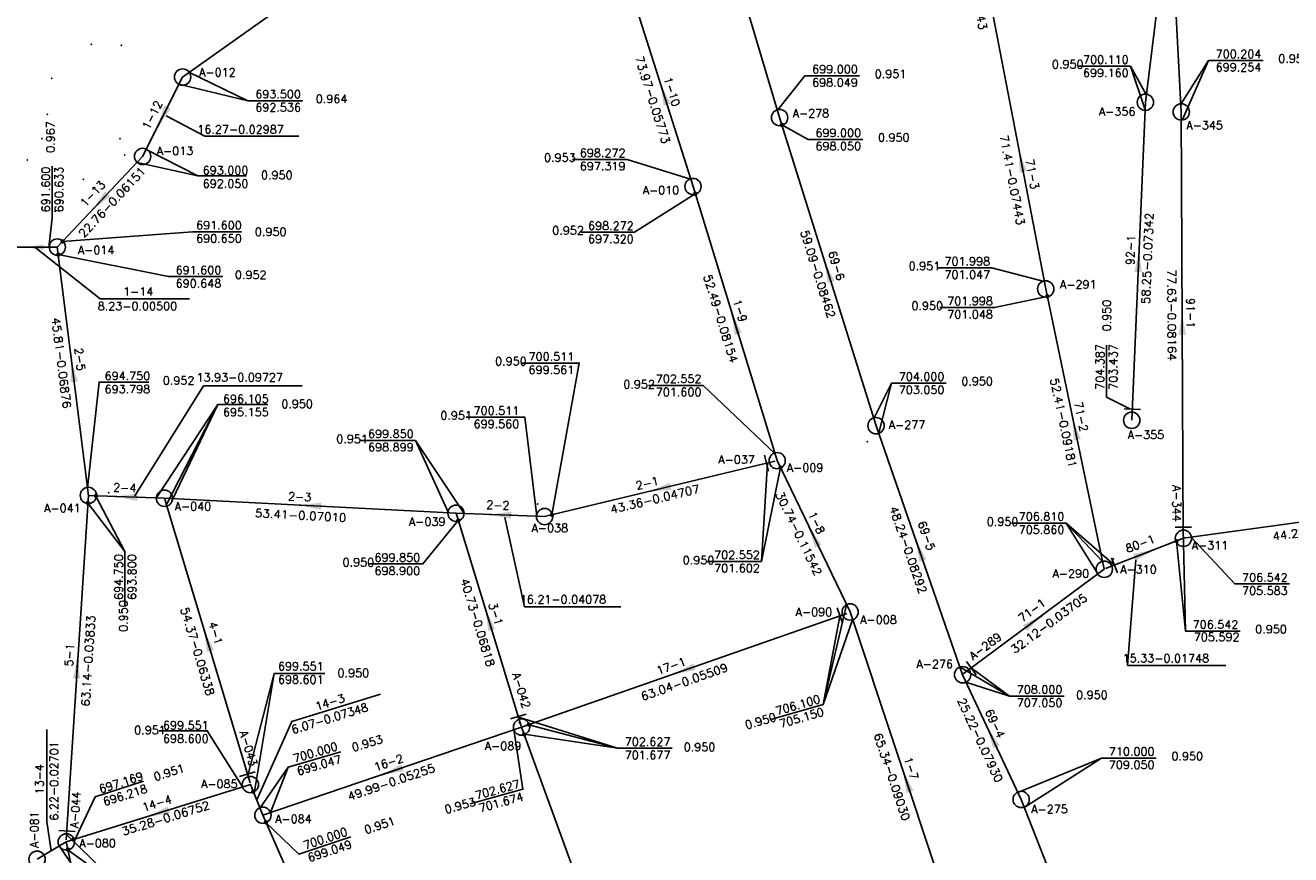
# Model space of a CAD drawing. Extents: x 197221 to 199539, y 8705820 to 8707465.
# Tile 22 of 33: x 198313 to 198545, y 8706485 to 8706637. Entities that reach past the tile are written whole.
import ezdxf
from ezdxf.enums import TextEntityAlignment as Align

# ---------------------------------------------------------------- set-up
doc = ezdxf.new("R2010")
doc.units = 0
doc.header["$LTSCALE"] = 5
doc.header["$MEASUREMENT"] = 0
doc.header["$PDSIZE"] = 0.3
doc.layers.get('0').update_dxf_attribs({"linetype": 'CONTINUOUS'})
for name, color, linetype in [('CRISTA', 7, 'CONTINUOUS'), ('ESTACAO', 5, 'CONTINUOUS'), ('LIDER', 21, 'CONTINUOUS'), ('NUMEROTRECHO', 24, 'CONTINUOUS'), ('NUMPV', 24, 'CONTINUOUS'), ('PE', 7, 'CONTINUOUS'), ('PL', 23, 'CONTINUOUS'), ('PV', 23, 'CONTINUOUS'), ('REDE', 20, 'CONTINUOUS'), ('SETA', 21, 'CONTINUOUS'), ('TEXTOPVS', 24, 'CONTINUOUS'), ('TEXTOTRECHO', 24, 'CONTINUOUS')]:
    doc.layers.add(name, color=color, linetype=linetype)
doc.layers.get('0').freeze()
doc.styles.add('ROMANS', font='romans.shx', dxfattribs={"width": 0.85})
doc.styles.get("Standard").update_dxf_attribs({"font": 'romans.shx'})

# ---------------------------------------------------------------- blocks, each defined once
blk = doc.blocks.new('SETA')
blk.add_line((2, 0), (-2, 0))
blk.add_solid([(-2, -0.67), (-2, 0.67), (2, 0)])
blk = doc.blocks.new('PV')
blk.add_circle((0, 0), 1.49)
blk = doc.blocks.new('PL')
at = {"layer": 'PL'}
blk.add_line((2.01, 1.49), (2.01, -1.49), dxfattribs=at)
blk.add_circle((0, 0), 1.49, dxfattribs=at)
blk = doc.blocks.new('NODG')
at = {"const_width": 1}
blk.add_lwpolyline([(-0.5, 0, 1), (0.5, 0, 1)], format="xyb", close=True, dxfattribs=at)

msp = doc.modelspace()

# ---------------------------------------------------------------- linework, layer by layer
at = {"layer": 'CRISTA'}
for p in [(198331.08, 8706633.29, 693.07), (198317.54, 8706620.7, 693.01), (198330.8, 8706616.21, 693.08), (198313.86, 8706612.32, 693.49), (198317.92, 8706607.92, 693.24), (198324.12, 8706608.78, 693.15)]:
    msp.add_point(p, dxfattribs=at)
at = {"layer": 'ESTACAO'}
for p in [(198316.53, 8706616.21, 693.45), (198467.56, 8706560.76, 704.49), (198328.75, 8706551.44, 695.01), (198338.95, 8706550.41, 696.11), (198407.21, 8706549.35, 700.35), (198393.21, 8706544.73, 699.91), (198512.56, 8706539.32, 706.65), (198403.9, 8706509.38, 702.63), (198354.67, 8706498.03, 699.55), (198320.99, 8706487.53, 697.17)]:
    msp.add_point(p, dxfattribs=at)
at = {"layer": 'LIDER'}
for p, q in [((198529.94, 8706630.52, 700.2), (198525.19, 8706619.72)), ((198354.23, 8706623.17, 693.5), (198343.4, 8706628.37)), ((198515.67, 8706629.49, 700.11), (198518.37, 8706621.51)), ((198346.34, 8706616.67), (198339.25, 8706620.39, 693.36)), ((198346.34, 8706616.67), (198363.51, 8706616.67)), ((198345.07, 8706609.41, 693), (198335.61, 8706614.24)), ((198327.19, 8706586.91), (198315.24, 8706596.39, 691.9)), ((198327.19, 8706586.91), (198343.53, 8706586.91)), ((198346.07, 8706571, 0.65), (198333.52, 8706550.87)), ((198346.07, 8706571, 0.65), (198364.14, 8706571, 0.65)), ((198471.95, 8706571.48, 704), (198469.66, 8706562.37)), ((198348.69, 8706567.57, 696.11), (198339.28, 8706549.15)), ((198348.69, 8706567.57, 696.11), (198340.5, 8706550.32)), ((198384.86, 8706561, 699.85), (198393.79, 8706547.62)), ((198448.18, 8706538.86), (198449.29, 8706556.87, 702.55)), ((198331.69, 8706540.68, 702.63), (198326.42, 8706550.83, 696.11)), ((198404.81, 8706530.56), (198401.23, 8706546.9, 700.31)), ((198509.69, 8706536.57), (198503.9, 8706545.89, 706.81)), ((198512.77, 8706538.15, 706.81), (198503.9, 8706545.89, 706.81)), ((198525.73, 8706526.12, 706.81), (198525.32, 8706544.88, 706.54)), ((198515.12, 8706519.79), (198516.69, 8706539.13)), ((198404.81, 8706530.56), (198422.45, 8706530.56)), ((198459.49, 8706512.68, -0.9), (198463.75, 8706530.93, 706.1)), ((198459.49, 8706512.68, -0.9), (198464.84, 8706528.16)), ((198493.54, 8706514.23, 708), (198484.5, 8706519.53)), ((198515.12, 8706519.79), (198533.15, 8706519.79)), ((198359.01, 8706518.35, 699.55), (198355.4, 8706496.73, 700)), ((198493.54, 8706514.23, 708), (198485.59, 8706516.78)), ((198362.25, 8706509.54), (198378.47, 8706514.54)), ((198362.25, 8706509.54), (198355.82, 8706495.22, 699.78)), ((198421.82, 8706504.66, 1413.8), (198403.75, 8706510.34, 702.63)), ((198317.45, 8706491.24), (198317.45, 8706508.1)), ((198421.82, 8706504.66, 1413.8), (198405.6, 8706508.94, 706.1)), ((198510.4, 8706502.88, 710), (198496.22, 8706493.86)), ((198361.6, 8706501.22, 700), (198356.45, 8706493.8, 700)), ((198317.45, 8706491.24), (198318.22, 8706485.93, 697.11)), ((198331.63, 8706478.59, 698.83), (198321, 8706488.89, 697.17))]:
    msp.add_line(p, q, dxfattribs=at)
for points, elevation in [([(198524.9, 8706622.51), (198529.94, 8706630.52), (198539.94, 8706630.52)], 700.2), ([(198451.09, 8706621.42), (198456.11, 8706627.73), (198466.11, 8706627.73)], 699), ([(198518.56, 8706624.29), (198515.67, 8706629.49), (198506, 8706629.49)], 700.11), ([(198341.6, 8706626.2), (198354.23, 8706623.17), (198364.23, 8706623.17)], 693.5), ([(198451.91, 8706618.74), (198456.71, 8706616.09), (198466.71, 8706616.09)], 704), ([(198333.94, 8706611.83), (198345.07, 8706609.41), (198353.96, 8706609.41)], 693), ([(198435.22, 8706608.81), (198423.61, 8706612.41), (198413.61, 8706612.41)], 698.27), ([(198317.78, 8706596.3), (198318.38, 8706601.73), (198318.38, 8706611.2)], 1384.6), ([(198436.06, 8706606.13), (198424.92, 8706599.09), (198415.11, 8706599.09)], 702.55), ([(198320.31, 8706597.41), (198344.05, 8706599.17), (198353.02, 8706599.17)], 693), ([(198319.53, 8706595), (198339.66, 8706590.97), (198349.66, 8706590.97)], 694.75), ([(198499.91, 8706590.09), (198490.32, 8706592.58), (198480.32, 8706592.58)], 702), ([(198500.46, 8706587.35), (198490.83, 8706585.31), (198480.83, 8706585.31)], 706.81), ([(198515.6, 8706566.79), (198511.31, 8706568.94), (198511.31, 8706578.46)], 704.39), ([(198409.85, 8706547.4), (198414.85, 8706575.15), (198404.23, 8706575.15)], 702.55), ([(198324.85, 8706552.32), (198327, 8706571.68), (198336.07, 8706571.68)], 694.75), ([(198450.64, 8706558.63), (198437.5, 8706571.08), (198427.5, 8706571.08)], 702.55), ([(198468.72, 8706565.03), (198471.95, 8706571.48), (198481.95, 8706571.48)], 704), ([(198337.46, 8706550.46), (198348.69, 8706567.57), (198357.87, 8706567.57)], 696.11), ([(198407.09, 8706547.13), (198404.89, 8706565.24), (198394.17, 8706565.24)], 700.51), ([(198390.89, 8706547.75), (198384.86, 8706561), (198374.86, 8706561)], 699.85), ([(198451.66, 8706556.03), (198448.18, 8706538.86), (198438.18, 8706538.86)], 706.1), ([(198324.98, 8706549.46), (198331.69, 8706540.68), (198331.69, 8706530.79)], 702.63), ([(198392.7, 8706546.34), (198386.23, 8706538.44), (198376.35, 8706538.44)], 702.63), ([(198510.61, 8706538.79), (198503.9, 8706545.89), (198493.9, 8706545.89)], 706.81), ([(198524.08, 8706542.59), (198525.73, 8706526.12), (198535.73, 8706526.12)], 706.81), ([(198526.77, 8706543.29), (198534.76, 8706534.73), (198544.76, 8706534.73)], 706.54), ([(198462.49, 8706528.87), (198459.49, 8706512.68), (198449.87, 8706509.93)], -0.9), ([(198486.54, 8706519.37), (198493.54, 8706514.23), (198503.54, 8706514.23)], 708), ([(198354.22, 8706499.68), (198359.01, 8706518.35), (198368.31, 8706518.35)], 699.55), ([(198353.25, 8706497.6), (198346.79, 8706507.88), (198338.01, 8706507.88)], 699.55), ([(198402.85, 8706508.08), (198404.53, 8706497.17), (198394.89, 8706494.48)], 702.63), ([(198404.76, 8706507.22), (198421.82, 8706504.66), (198431.82, 8706504.66)], 708.8), ([(198358.35, 8706492.91), (198361.6, 8706501.22), (198371.2, 8706504.03)], 700), ([(198495.09, 8706496.57), (198510.4, 8706502.88), (198520.4, 8706502.88)], 710), ([(198322.59, 8706488.05), (198326.25, 8706495.81), (198335.1, 8706498.65)], 699.55), ([(198357.48, 8706491.1), (198363.54, 8706485.3), (198373.03, 8706488.46)], 704.71), ([(198319.73, 8706486.78), (198330.02, 8706471.49), (198341.13, 8706471.49)], 698.83), ([(198321.33, 8706486.02), (198331.63, 8706478.59), (198342.74, 8706478.59)], 698.83)]:
    msp.add_lwpolyline(points, dxfattribs=dict(at, elevation=elevation))
at = {"layer": 'PE'}
for p in [(198325.56, 8706633.46, 691.72), (198318.29, 8706627.25, 691.06), (198331.66, 8706613.23, 692.64), (198326.19, 8706607.26, 692.21), (198318.91, 8706602.91, 691.84)]:
    msp.add_point(p, dxfattribs=at)
at = {"layer": 'REDE'}
for p, q in [((198451.49, 8706620.08, 699), (198428.54, 8706696.71, 693.8)), ((198413.31, 8706677.99, 694), (198342.27, 8706627.5, 693.5)), ((198435.65, 8706607.47, 698.27), (198413.31, 8706677.99, 694)), ((198500.18, 8706588.72, 702), (198486.68, 8706658.84, 696.68)), ((198518.42, 8706622.89, 700.11), (198522.91, 8706659.51, 697.31)), ((198524.98, 8706621.11, 700.2), (198522.91, 8706659.51, 697.31)), ((198342.27, 8706627.5, 693.5), (198334.95, 8706612.97, 693)), ((198515.92, 8706564.69, 704.39), (198518.42, 8706622.89, 700.11)), ((198525.32, 8706543.48, 706.54), (198524.98, 8706621.11, 700.2)), ((198469.14, 8706563.69, 704), (198451.49, 8706620.08, 699)), ((198334.95, 8706612.97, 693), (198319.35, 8706596.39, 691.6)), ((198451.05, 8706557.3, 702.55), (198435.65, 8706607.47, 698.27)), ((198319.35, 8706596.39, 691.6), (198311.12, 8706596.39, 692.2)), ((198325.03, 8706550.93, 694.75), (198319.35, 8706596.39, 691.6)), ((198510.9, 8706537.42, 706.81), (198500.18, 8706588.72, 702)), ((198484.98, 8706518.13, 708), (198469.14, 8706563.69, 704)), ((198450.65, 8706557.2, 702.55), (198408.49, 8706547.07, 700.51)), ((198464.4, 8706529.61, 706.1), (198451.05, 8706557.3, 702.55)), ((198320.94, 8706487.93, 697.17), (198325.03, 8706550.93, 694.75)), ((198338.95, 8706550.41, 696.11), (198325.03, 8706550.93, 694.75)), ((198354.62, 8706498.34, 699.55), (198338.95, 8706550.41, 696.11)), ((198392.29, 8706547.68, 699.85), (198338.95, 8706550.41, 696.11)), ((198525.38, 8706543.1, 706.54), (198569.25, 8706549.13, 706.5)), ((198404.2, 8706508.73, 702.63), (198392.29, 8706547.68, 699.85)), ((198408.49, 8706547.07, 700.51), (198392.29, 8706547.68, 699.85)), ((198511.09, 8706537.54, 706.81), (198525.38, 8706543.1, 706.54)), ((198485.09, 8706518.29, 708), (198510.9, 8706537.42, 706.81)), ((198463.8, 8706529.31, 706.1), (198404.28, 8706508.54, 702.63)), ((198485.02, 8706467.61, 712), (198464.4, 8706529.61, 706.1)), ((198495.69, 8706495.3, 710), (198484.98, 8706518.13, 708)), ((198404.28, 8706508.54, 702.63), (198356.96, 8706492.41, 700)), ((198425.63, 8706449.82, 708.8), (198404.28, 8706508.54, 702.63)), ((198354.67, 8706498.03, 699.55), (198320.99, 8706487.53, 697.17)), ((198356.96, 8706492.41, 700), (198354.67, 8706498.03, 699.55)), ((198513.21, 8706450.95, 714), (198495.69, 8706495.3, 710)), ((198381.27, 8706437.23, 704.71), (198356.96, 8706492.41, 700)), ((198320.99, 8706487.53, 697.17), (198315.64, 8706484.36, 697)), ((198325.77, 8706465.23, 698.83), (198320.99, 8706487.53, 697.17))]:
    msp.add_line(p, q, dxfattribs=at)

# ---------------------------------------------------------------- block references
at = {"layer": 'LIDER', "xscale": 0.4, "yscale": 0.4, "zscale": 0.4}
for p in [(198451.91, 8706618.74, 704), (198436.06, 8706606.13, 702.55), (198320.31, 8706597.41, 693), (198319.53, 8706595, 694.75), (198500.46, 8706587.35, 706.81), (198500.46, 8706587.35, 706.81), (198451.66, 8706556.03, 706.1), (198326.42, 8706550.88, 696.11), (198324.93, 8706549.54, 697.17), (198324.93, 8706549.54, 697.17), (198392.7, 8706546.34, 702.63), (198409.85, 8706547.4, 702.55), (198524.08, 8706542.59, 706.81), (198404.76, 8706507.22, 708.8), (198405.6, 8706509, 706.1), (198355.2, 8706496.73, 700), (198357.52, 8706491.13, 704.71), (198321.28, 8706486.16, 698.83), (198322.33, 8706487.95, 699.55), (198322.33, 8706487.95, 699.55)]:
    msp.add_blockref('NODG', p, dxfattribs=at)
at = {"layer": 'PL'}
for p, rotation in [((198515.92, 8706564.69), 87.5434366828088), ((198451.05, 8706557.3, 702.55), 193.5045418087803), ((198525.38, 8706543.1, 706.54), 90.25663994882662), ((198510.9, 8706537.42, 706.81), 21.24634805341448), ((198464.4, 8706529.61, 706.1), 199.2405517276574), ((198484.98, 8706518.13, 708), 36.5445104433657), ((198404.28, 8706508.54, 702.63), 107.0086121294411), ((198354.67, 8706498.03, 699.55), 106.7511910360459), ((198320.99, 8706487.53, 697.17), 86.28959281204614)]:
    msp.add_blockref('PL', p, dxfattribs=dict(at, rotation=rotation))
at = {"layer": 'PV'}
for p, rotation in [((198342.27, 8706627.5), 240.8497744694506), ((198518.42, 8706622.89), 23.40121123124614), ((198451.49, 8706620.08), 7.334415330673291), ((198524.98, 8706621.11), 12.62025905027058), ((198334.95, 8706612.97), 258.8522605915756), ((198435.65, 8706607.47, -5.73), 7.525011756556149), ((198319.35, 8706596.39), 5.375339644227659), ((198500.18, 8706588.72), 9.023529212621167), ((198469.14, 8706563.69), 7.525011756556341), ((198325.03, 8706550.93), 5.422278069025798), ((198338.95, 8706550.41), 5.401491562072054), ((198392.29, 8706547.68), 5.315138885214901), ((198408.49, 8706547.07), 54.97906562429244), ((198495.69, 8706495.3), 0.5414032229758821), ((198356.96, 8706492.41), 5.454222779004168), ((198315.64, 8706484.36), 307.6352449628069)]:
    msp.add_blockref('PV', p, dxfattribs=dict(at, rotation=rotation))
at = {"layer": 'SETA'}
for p, rotation in [((198430.31, 8706624.33), 107.5892183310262), ((198338.61, 8706620.24), 243.2989608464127), ((198495.69, 8706612.06), 100.9060015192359), ((198327.15, 8706604.68), 226.7919667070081), ((198517.17, 8706593.79), 87.55544856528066), ((198460.32, 8706591.89), 107.4009657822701), ((198443.35, 8706582.38), 107.0802976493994), ((198525.15, 8706582.3), 90.26910035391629), ((198322.19, 8706573.66), 97.12722547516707), ((198505.54, 8706563.07), 101.8164326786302), ((198331.99, 8706550.67), 177.8667022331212), ((198429.57, 8706552.14), 193.5312561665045), ((198365.62, 8706549.05), 177.0987678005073), ((198400.39, 8706547.38), 177.8746780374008), ((198457.72, 8706543.45), 115.755143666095), ((198477.06, 8706540.91), 109.1811680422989), ((198518.24, 8706540.32), 21.24928122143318), ((198398.25, 8706528.21), 107.0233852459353), ((198497.99, 8706527.86), 36.54955563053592), ((198346.78, 8706524.38), 106.7659285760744), ((198322.98, 8706519.43), 86.30150554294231), ((198434.04, 8706518.93), 199.268057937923), ((198490.33, 8706506.71), 115.1396673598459), ((198380.62, 8706500.47), 198.850288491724), ((198474.71, 8706498.61), 108.41165073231), ((198337.83, 8706492.78), 197.3363426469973)]:
    msp.add_blockref('SETA', p, dxfattribs=dict(at, rotation=rotation))
at = {"layer": 'SETA', "xscale": 0.8, "yscale": 0.8, "zscale": 0.8, "rotation": 179.5944298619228}
msp.add_blockref('SETA', (198315.19, 8706596.34, 691.98), dxfattribs=at)

# ---------------------------------------------------------------- texts
at = {"layer": 'NUMEROTRECHO', "style": 'ROMANS'}
for s, rotation, p in [('1-10', 287.5745, (198431.06, 8706624.6)), ('1-12', 63.2652, (198337.41, 8706620.22)), ('71-3', 280.8923, (198496.98, 8706609.57)), ('1-13', 46.7606, (198326.38, 8706605.64)), ('92-1', 87.5432, (198516.46, 8706595.82)), ('69-6', 287.3863, (198461.18, 8706592.76)), ('1-9', 287.0657, (198443.53, 8706584.53)), ('91-1', 270.2568, (198525.94, 8706584.3)), ('2-5', 277.114, (198322.73, 8706575.75)), ('71-2', 281.8026, (198505.91, 8706565.19)), ('2-1', 13.5045, (198427.44, 8706552.45)), ('2-4', 357.8422, (198331.66, 8706551.61)), ('2-3', 357.0743, (198363.66, 8706549.95)), ('2-2', 357.8501, (198399.93, 8706548.43)), ('1-8', 295.7393, (198457.58, 8706545.6)), ('69-5', 289.1663, (198477.66, 8706543.31)), ('80-1', 21.2463, (198517.74, 8706541.41)), ('3-1', 287.0088, (198398.84, 8706529.02)), ('71-1', 36.5444, (198498.1, 8706529.32)), ('4-1', 286.7514, (198347.59, 8706525.52)), ('5-1', 86.2894, (198322.31, 8706521.72)), ('17-1', 19.2405, (198431.88, 8706519.02)), ('69-4', 295.1239, (198490.21, 8706508.86)), ('16-2', 18.8228, (198380.21, 8706501.35)), ('1-7', 288.3969, (198474.84, 8706500.76)), ('14-4', 17.3091, (198337.79, 8706493.9))]:
    msp.add_text(s, height=1.5, rotation=rotation, dxfattribs=at).set_placement(p, align=Align.CENTER)
msp.add_text('1-14', height=1.5, dxfattribs=at).set_placement((198331.39, 8706587.51))
for s, rotation, p in [('14-3', 17.1135, (198366.81, 8706511.57)), ('13-4', 90, (198316.85, 8706496.25))]:
    msp.add_text(s, height=1.5, rotation=rotation, dxfattribs=at).set_placement(p)
at = {"layer": 'NUMPV', "style": 'ROMANS'}
for s, p in [('A-012', (198348.64, 8706627.62)), ('A-278', (198457.23, 8706620.12)), ('A-356', (198513.25, 8706620.43)), ('A-345', (198529.25, 8706617.92)), ('A-013', (198340.88, 8706613.24)), ('A-010', (198429.79, 8706606.04)), ('A-014', (198326.45, 8706595.09)), ('A-291', (198506.13, 8706588.8)), ('A-277', (198474.81, 8706563.12)), ('A-355', (198518.52, 8706561.29)), ('A-037', (198443.62, 8706556.76)), ('A-009', (198456.16, 8706555.26)), ('A-041', (198320.28, 8706547.87)), ('A-040', (198344.16, 8706548.19)), ('A-039', (198387.02, 8706545.39)), ('A-038', (198409.46, 8706544.22)), ('A-311', (198530.23, 8706541.06)), ('A-290', (198504.78, 8706535.89)), ('A-310', (198517.15, 8706536.65)), ('A-090', (198457.77, 8706528.85)), ('A-008', (198469.59, 8706527.44)), ('A-276', (198479.88, 8706519.34)), ('A-089', (198400.9, 8706504.35)), ('A-085', (198348.99, 8706497.4)), ('A-275', (198500.87, 8706492.79)), ('A-084', (198362.55, 8706490.99)), ('A-080', (198326.72, 8706486.56))]:
    msp.add_text(s, height=1.5, dxfattribs=at).set_placement(p, align=Align.CENTER)
for s, rotation, p in [('A-344', 270.2568, (198523.39, 8706549.45)), ('A-289', 36.5444, (198489.57, 8706522.75)), ('A-042', 287.0088, (198403.52, 8706515.02)), ('A-043', 286.7514, (198353.6, 8706504.44)), ('A-044', 86.2894, (198323.4, 8706493.36)), ('A-081', 90, (198315.9, 8706489.8))]:
    msp.add_text(s, height=1.5, rotation=rotation, dxfattribs=at).set_placement(p, align=Align.CENTER)
at = {"layer": 'TEXTOPVS', "style": 'ROMANS'}
for s, p in [(' 700.204', (198534.94, 8706630.52)), ('   0.950', (198502.53, 8706628.63)), (' 700.110', (198510.67, 8706629.49)), (' 699.254', (198534.94, 8706628.09)), ('   0.950', (198543.94, 8706629.66)), (' 699.000', (198461.11, 8706627.73)), ('   0.951', (198470.11, 8706626.87)), (' 699.160', (198510.67, 8706627.06)), (' 698.049', (198461.11, 8706625.3)), (' 693.500', (198359.23, 8706623.17)), ('   0.964', (198367.85, 8706622.31)), (' 692.536', (198359.23, 8706620.74)), (' 699.000', (198461.71, 8706616.09)), ('   0.950', (198470.71, 8706615.23)), (' 698.272', (198418.61, 8706612.41)), (' 698.050', (198461.71, 8706613.66)), ('   0.953', (198409.61, 8706611.56)), (' 697.319', (198418.61, 8706609.99)), (' 693.000', (198349.61, 8706609.22)), ('   0.950', (198357.83, 8706608.36)), (' 692.050', (198349.61, 8706606.79)), (' 691.600', (198348.4, 8706599.18)), ('   0.950', (198356.71, 8706597.98)), ('   0.952', (198411.11, 8706598.23)), (' 698.272', (198420.11, 8706599.09)), (' 690.650', (198348.4, 8706596.75)), (' 697.320', (198420.11, 8706596.66)), (' 691.600', (198344.66, 8706590.97)), ('   0.951', (198476.32, 8706591.72)), (' 701.998', (198485.32, 8706592.58)), ('   0.952', (198353.06, 8706590.11)), (' 701.047', (198485.32, 8706590.15)), (' 690.648', (198344.66, 8706588.54)), ('   0.950', (198476.83, 8706584.45)), (' 701.998', (198485.83, 8706585.31)), (' 701.048', (198485.83, 8706582.88)), (' 700.511', (198409.23, 8706575.15)), ('   0.950', (198400.65, 8706574.29)), (' 699.561', (198409.23, 8706572.72)), (' 694.750', (198331.66, 8706571.61)), ('   0.952', (198339.86, 8706570.76)), ('   0.952', (198424.12, 8706570.06)), (' 702.552', (198432.5, 8706571.08)), (' 704.000', (198476.95, 8706571.48)), ('   0.950', (198485.95, 8706570.63)), (' 693.798', (198331.66, 8706569.19)), (' 701.600', (198432.5, 8706568.65)), (' 703.050', (198476.95, 8706569.06)), (' 696.105', (198353.32, 8706567.4)), ('   0.950', (198361.54, 8706566.48)), (' 695.155', (198353.32, 8706564.97)), ('   0.951', (198390.64, 8706564.38)), (' 700.511', (198399.17, 8706565.24)), (' 699.850', (198379.86, 8706561, 699)), (' 699.560', (198399.17, 8706562.81)), ('   0.951', (198371.6, 8706560.06, 699)), (' 698.899', (198379.86, 8706558.57, 699)), ('   0.950', (198490.61, 8706544.93)), (' 706.810', (198498.9, 8706545.89)), (' 705.860', (198498.9, 8706543.46)), (' 699.850', (198381.04, 8706538.36)), ('   0.950', (198434.98, 8706537.9, -1412.2)), (' 702.552', (198443.18, 8706538.86, -1412.2)), ('   0.950', (198372.75, 8706537.5)), (' 698.900', (198381.04, 8706535.93)), (' 701.602', (198443.18, 8706536.43, -1412.2)), (' 706.542', (198539.76, 8706534.73)), (' 705.583', (198539.76, 8706532.3)), (' 706.542', (198530.73, 8706526.12)), (' 705.592', (198530.94, 8706523.83)), ('   0.950', (198539.73, 8706525.26)), (' 699.551', (198363.38, 8706518.47)), ('   0.950', (198371.83, 8706517.25)), (' 698.601', (198363.38, 8706516.04)), (' 708.000', (198498.54, 8706514.23)), ('   0.950', (198506.95, 8706513.23)), (' 707.050', (198498.54, 8706511.8)), (' 699.551', (198342.35, 8706507.66)), ('   0.951', (198334.63, 8706506.8)), (' 698.600', (198342.35, 8706505.23)), (' 702.627', (198426.82, 8706504.66, 705)), ('   0.950', (198435.17, 8706503.69, 705)), (' 701.677', (198426.82, 8706502.23, 705)), (' 710.000', (198515.4, 8706502.88)), ('   0.950', (198524.4, 8706502.02)), (' 709.050', (198515.4, 8706500.45))]:
    msp.add_text(s, height=1.5, dxfattribs=at).set_placement(p, align=Align.BOTTOM_CENTER)
for s, rotation, p in [('   0.967', 90, (198319.29, 8706614.85, 693)), (' 691.600', 90, (198318.43, 8706606.41, 693)), (' 690.633', 90, (198320.86, 8706606.41, 693)), ('   0.950', 90, (198512.55, 8706582.18)), (' 704.387', 90, (198511.31, 8706573.94)), (' 703.437', 90, (198513.74, 8706573.94)), (' 694.750', 90, (198331.77, 8706535.48)), (' 693.800', 90, (198334.2, 8706535.48)), ('   0.950', 90, (198332.63, 8706527.19)), (' 706.100', 15.9556, (198454.68, 8706511.3, -707)), (' 705.150', 15.9556, (198455.35, 8706508.97, -707)), ('   0.950', 15.9556, (198446.72, 8706508.04, -707)), (' 700.000', 16.3351, (198366.4, 8706502.63)), ('   0.953', 16.3351, (198374.78, 8706503.96)), (' 699.047', 16.3351, (198367.08, 8706500.3)), ('   0.951', 17.7953, (198338.54, 8706498.6)), (' 697.169', 17.7953, (198330.89, 8706497.1)), (' 702.627', 15.6028, (198399.71, 8706495.83)), (' 696.218', 17.7953, (198331.63, 8706494.79)), (' 701.674', 15.6028, (198400.36, 8706493.49)), ('   0.953', 15.6028, (198391.75, 8706492.58)), ('   0.951', 18.4465, (198377.1, 8706488.91)), (' 700.000', 18.4465, (198368.29, 8706486.88)), (' 699.049', 18.4465, (198369.06, 8706484.58))]:
    msp.add_text(s, height=1.5, rotation=rotation, dxfattribs=at).set_placement(p, align=Align.BOTTOM_CENTER)
at = {"layer": 'TEXTOTRECHO'}
for s, rotation, width, p, p2 in [('71.41-0.07443   ', 280.8947, 0.906125, (198484.85, 8706652.47), (198488.63, 8706632.83)), ('73.97-0.05773   ', 287.5734, 0.906215, (198425.02, 8706631.08), (198431.06, 8706612.01)), ('71.41-0.07443   ', 280.8947, 0.906125, (198491.74, 8706616.71), (198495.52, 8706597.07)), ('22.76-0.06151   ', 46.7584, 0.906247, (198324.18, 8706597.97), (198337.88, 8706612.54)), ('58.25-0.07342   ', 87.5442, 0.906166, (198519.2, 8706585.92), (198520.06, 8706605.9)), ('59.09-0.08462   ', 287.3867, 0.906092, (198455.29, 8706599.19), (198461.27, 8706580.11)), ('52.49-0.08154   ', 287.065, 0.906128, (198437.55, 8706591.06), (198443.41, 8706571.95)), ('77.63-0.08164   ', 270.2578, 0.906203, (198522.46, 8706592.29), (198522.55, 8706572.28)), ('45.81-0.06876   ', 277.114, 0.906193, (198318.31, 8706583.38), (198320.79, 8706563.54)), ('52.41-0.09181   ', 281.801, 0.90609, (198500.99, 8706572.23), (198505.08, 8706552.66)), ('43.36-0.04707   ', 13.5068, 0.906109, (198420.72, 8706547.58), (198440.17, 8706552.25)), ('30.74-0.11542   ', 295.7373, 0.906054, (198450.68, 8706551.16), (198459.36, 8706533.14)), ('53.41-0.07010   ', 357.0739, 0.906198, (198355.48, 8706546.97), (198375.45, 8706545.95)), ('48.24-0.08292   ', 289.1643, 0.906071, (198471.57, 8706548.63), (198478.13, 8706529.74)), ('44.28-0.00500   ', 7.825, 0.906159, (198541.77, 8706542.67), (198561.58, 8706545.39)), ('40.73-0.06818   ', 287.0079, 0.906135, (198393.09, 8706535.45), (198398.94, 8706516.32)), ('32.12-0.03705   ', 36.5433, 0.906254, (198494.5, 8706521.91), (198510.57, 8706533.82)), ('63.14-0.03833   ', 86.2902, 0.906099, (198325.21, 8706512.27), (198326.5, 8706532.23)), ('54.37-0.06338   ', 286.7525, 0.906188, (198341.87, 8706530.17), (198347.64, 8706511.01)), ('63.04-0.05509   ', 19.2412, 0.906159, (198426.41, 8706513.35), (198445.29, 8706519.94)), ('25.22-0.07930   ', 295.1235, 0.906104, (198483.96, 8706513.42), (198492.45, 8706495.31)), ('65.34-0.09030   ', 288.3951, 0.906098, (198468.7, 8706507.15), (198475.02, 8706488.17)), ('49.99-0.05255   ', 18.8208, 0.906262, (198372.77, 8706495.06), (198391.7, 8706501.51)), ('35.28-0.06752   ', 17.3098, 0.906187, (198331.42, 8706488.66), (198350.51, 8706494.61))]:
    msp.add_text(s, height=1.5, rotation=rotation, dxfattribs=dict(at, width=width)).set_placement(p, p2, align=Align.FIT)
at = {"layer": 'TEXTOTRECHO', "style": 'ROMANS'}
for s, p in [('  16.27-0.02987  ', (198342.91, 8706617.17)), ('  8.23-0.00500  ', (198324.68, 8706584.83)), ('  13.93-0.09727  ', (198342.76, 8706571.8, 0.65)), ('  16.21-0.04078  ', (198401.91, 8706531.16)), ('  15.33-0.01748  ', (198512.2, 8706520.39))]:
    msp.add_text(s, height=1.5, dxfattribs=at).set_placement(p)
for s, rotation, p in [('  6.07-0.07348  ', 17.1135, (198360.49, 8706506.68)), ('  6.22-0.02701  ', 90, (198319.5, 8706489.37))]:
    msp.add_text(s, height=1.5, rotation=rotation, dxfattribs=at).set_placement(p)

doc.saveas('drawing.dxf')
